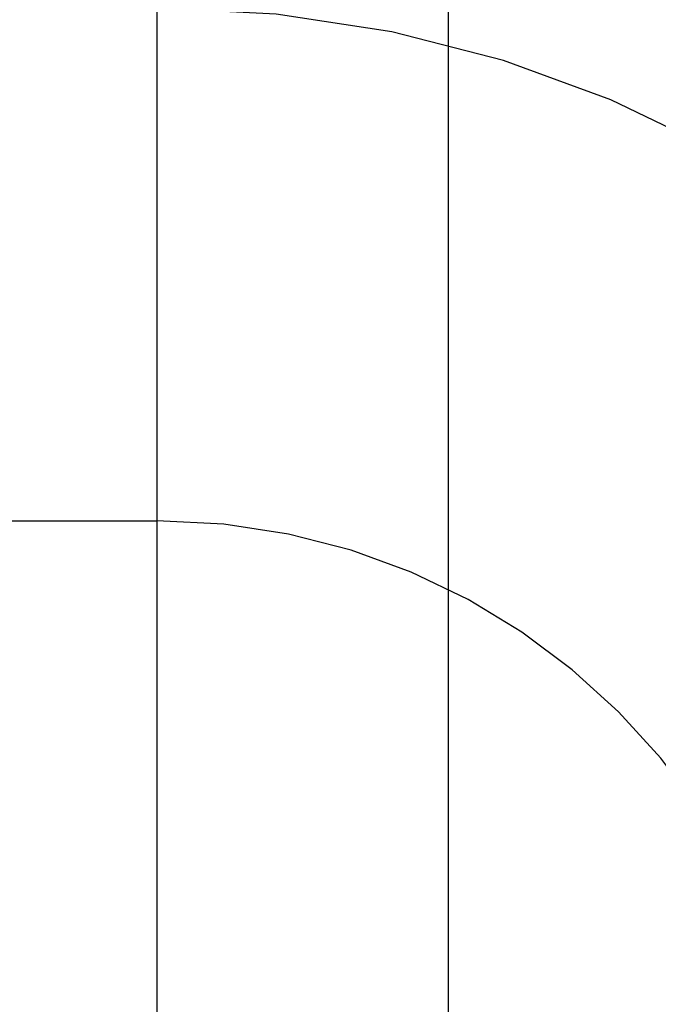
# Model space of a CAD drawing. Header units: inches. Extents: x 0 to 215, y 0 to 139.
# Tile 45 of 112: x 105.098 to 105.235, y 49.153 to 49.364. Entities that reach past the tile are written whole.
import ezdxf

# ---------------------------------------------------------------- set-up
doc = ezdxf.new("R2010")
doc.units = ezdxf.units.IN
doc.header["$LTSCALE"] = 11.804375
doc.header["$MEASUREMENT"] = 0
doc.linetypes.add('HIDDEN', pattern=[0.2, 0.1, -0.1])
doc.layers.add('DEFAULT_2', color=8, linetype='HIDDEN')

msp = doc.modelspace()

# ---------------------------------------------------------------- linework, layer by layer
at = {"layer": 'DEFAULT_2', "color": 8, "linetype": 'HIDDEN'}
for p, q in [((105.12766, 52.22575), (105.12766, 46.72525)), ((105.19016, 48.83086), (105.19016, 49.57391)), ((104.62766, 49.25658), (105.12766, 49.25658))]:
    msp.add_line(p, q, dxfattribs=at)
for radius in [0.25, 0.14]:
    msp.add_arc((105.12766, 49.11658), radius, 270, 90, dxfattribs=at)

doc.saveas('drawing.dxf')
